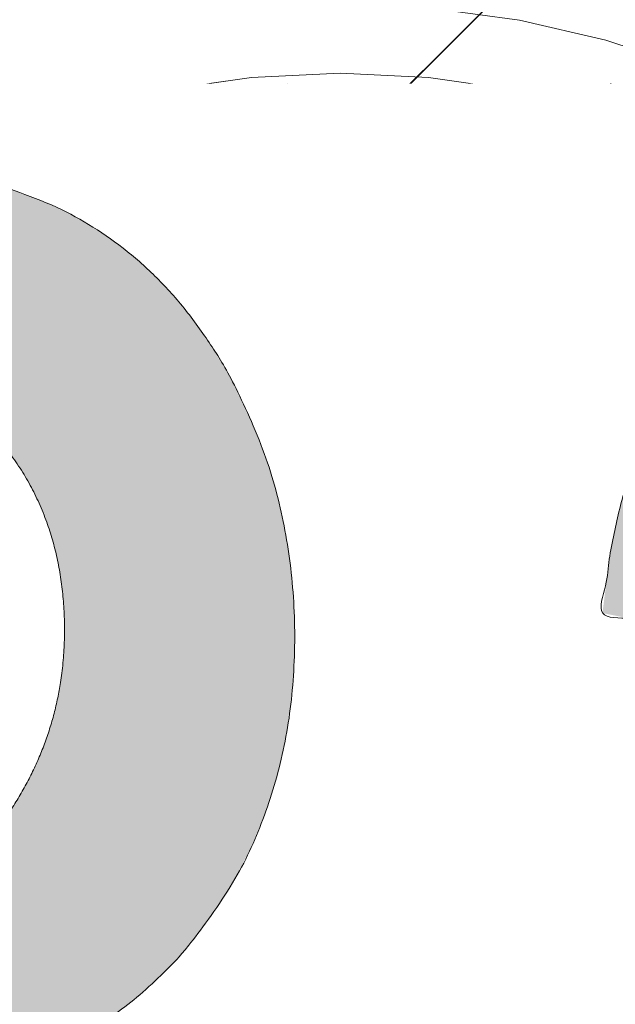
# Model space of a CAD drawing. Header units: inches. Extents: x -416 to -272, y -73 to 47.
# Tile 115 of 206: x -335.204 to -334.312, y -21.799 to -20.325. Entities that reach past the tile are written whole.
import ezdxf

# ---------------------------------------------------------------- set-up
doc = ezdxf.new("R2010")
doc.units = ezdxf.units.IN
doc.header["$LTSCALE"] = 32
doc.header["$MEASUREMENT"] = 0
doc.header["$PDMODE"] = 1
doc.header["$PDSIZE"] = -2
doc.linetypes.add('Dash Style-1', pattern=[0.083328, 0.041656, -0.041672])
for name, color, linetype, lineweight in [('Black', 7, 'Continuous', 18), ('DashLine', 7, 'Continuous', 13), ('DashLineFill', 7, 'Dash Style-1', 13), ('Drawing', 7, 'Continuous', 18), ('Metal-DeskStructure', 7, 'Continuous', 13), ('None', 7, 'Continuous', 18), ('SolidLine', 7, 'Continuous', 15), ('Wood_1-H', 7, 'Continuous', 13)]:
    doc.layers.add(name, color=color, linetype=linetype, lineweight=lineweight)
doc.layers.add('Metal-Leg', color=7, linetype='Continuous', lineweight=18, true_color=0x4c4c4c)
pattern_1 = [(45, (0, 0), (-1.61301565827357, 1.935715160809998), []), (45, (-1.0608, 1.0608), (-0.4723460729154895, 0.4167612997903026), [])]

# ---------------------------------------------------------------- blocks, each defined once
blk = doc.blocks.new('1BRPFY-Leg_Plate (2D)')
at = {"layer": 'DashLineFill', "linetype": 'Continuous', "lineweight": 13}
h = blk.add_hatch(dxfattribs=at)
h.set_pattern_fill('Steel', color=253, style=0, pattern_type=2)
h.set_pattern_definition(pattern_1)
edge = h.paths.add_edge_path()
edge.add_arc((-1.704724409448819, 1.704724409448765), 0.1259842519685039, 90, 180, ccw=False)
edge.add_line((-1.704724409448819, 1.830708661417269), (1.704724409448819, 1.830708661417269))
edge.add_arc((1.704724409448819, 1.704724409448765), 0.1259842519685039, 0, 90, ccw=False)
edge.add_line((1.830708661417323, 1.704724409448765), (1.830708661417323, -1.704724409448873))
edge.add_arc((1.704724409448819, -1.704724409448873), 0.125984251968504, -89.99999999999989, 1.1368683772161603e-13, ccw=False)
edge.add_line((1.704724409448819, -1.830708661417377), (-1.704724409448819, -1.830708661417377))
edge.add_arc((-1.704724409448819, -1.704724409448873), 0.125984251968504, 180, 269.99999999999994, ccw=False)
edge.add_line((-1.830708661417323, -1.704724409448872), (-1.830708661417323, 1.704724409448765))
blk = doc.blocks.new('1BRPX8-Util_Bkt_Lg-F (2D)')
at = {"layer": 'DashLineFill', "linetype": 'Continuous', "lineweight": 13}
h = blk.add_hatch(dxfattribs=at)
h.set_pattern_fill('Steel', color=253, style=0, pattern_type=2)
h.set_pattern_definition(pattern_1)
edge = h.paths.add_edge_path()
edge.add_line((-4.468503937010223, 7.539370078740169), (-2.421259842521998, 7.539370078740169))
edge.add_line((-2.421259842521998, 7.539370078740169), (-2.421259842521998, 7.917322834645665))
edge.add_arc((-2.303149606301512, 7.91732283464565), 0.1181102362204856, 90.0000000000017, 179.9999999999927, ccw=False)
edge.add_line((-2.303149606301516, 8.035433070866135), (2.303149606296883, 8.035433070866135))
edge.add_arc((2.30314960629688, 7.917322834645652), 0.1181102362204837, 6.423306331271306e-12, 89.99999999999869, ccw=False)
edge.add_line((2.421259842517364, 7.917322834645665), (2.421259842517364, 7.539370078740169))
edge.add_line((2.421259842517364, 7.539370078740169), (4.46850393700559, 7.539370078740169))
edge.add_line((4.46850393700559, 7.539370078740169), (4.46850393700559, 7.405511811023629))
edge.add_line((4.46850393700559, 7.405511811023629), (3.129921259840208, 7.405511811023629))
edge.add_line((3.129921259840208, 7.405511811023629), (3.129921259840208, -2.011811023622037))
edge.add_line((3.129921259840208, -2.011811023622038), (4.46850393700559, -2.011811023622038))
edge.add_line((4.46850393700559, -2.011811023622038), (4.46850393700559, -2.145669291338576))
edge.add_line((4.46850393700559, -2.145669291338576), (2.421259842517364, -2.145669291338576))
edge.add_line((2.421259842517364, -2.145669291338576), (2.421259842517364, -2.523622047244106))
edge.add_arc((2.303149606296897, -2.523622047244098), 0.1181102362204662, 269.9999999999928, 359.9999999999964, ccw=False)
edge.add_line((2.303149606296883, -2.641732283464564), (-2.303149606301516, -2.641732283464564))
edge.add_arc((-2.303149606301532, -2.523622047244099), 0.1181102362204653, 180.0000000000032, 270.0000000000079, ccw=False)
edge.add_line((-2.421259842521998, -2.523622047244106), (-2.421259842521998, -2.145669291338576))
edge.add_line((-2.421259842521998, -2.145669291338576), (-4.468503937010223, -2.145669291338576))
edge.add_line((-4.468503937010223, -2.145669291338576), (-4.468503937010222, -2.011811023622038))
edge.add_line((-4.468503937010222, -2.011811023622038), (-3.129921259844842, -2.011811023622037))
edge.add_line((-3.129921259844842, -2.011811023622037), (-3.129921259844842, 7.405511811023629))
edge.add_line((-3.129921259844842, 7.405511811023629), (-4.468503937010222, 7.405511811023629))
edge.add_line((-4.468503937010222, 7.405511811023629), (-4.468503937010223, 7.539370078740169))
at = {"layer": 'SolidLine', "flags": 128}
for points in [[(-0.4952337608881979, 1.104019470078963), (-0.4571237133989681, 1.081177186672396), (-0.4214361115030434, 1.054709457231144), (-0.3885146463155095, 1.024871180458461), (-0.3586763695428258, 0.9919497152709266), (-0.3322086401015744, 0.9562621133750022), (-0.3093663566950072, 0.9181520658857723), (-0.290369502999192, 0.8779865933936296), (-0.2754010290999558, 0.836152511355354), (-0.2646050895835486, 0.7930527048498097), (-0.2580856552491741, 0.7491022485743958), (-0.2559055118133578, 0.704724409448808), (-0.2580856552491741, 0.6603465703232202), (-0.2646050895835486, 0.6163961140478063), (-0.2754010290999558, 0.573296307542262), (-0.290369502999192, 0.5314622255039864), (-0.3093663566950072, 0.4912967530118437), (-0.3322086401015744, 0.4531867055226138), (-0.3586763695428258, 0.4174991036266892), (-0.3885146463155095, 0.3845776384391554), (-0.4214361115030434, 0.3547393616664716), (-0.4571237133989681, 0.3282716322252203), (-0.4952337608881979, 0.3054293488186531)], [(0.4214361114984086, 0.3547393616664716), (0.3885146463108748, 0.3845776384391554), (0.358676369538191, 0.4174991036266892), (0.3322086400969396, 0.4531867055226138), (0.3093663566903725, 0.4912967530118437), (0.2903695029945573, 0.5314622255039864), (0.275401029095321, 0.573296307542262), (0.2646050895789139, 0.6163961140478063), (0.2580856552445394, 0.6603465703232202), (0.2559055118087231, 0.704724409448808), (0.2580856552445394, 0.7491022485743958), (0.2646050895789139, 0.7930527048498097), (0.275401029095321, 0.836152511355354), (0.2903695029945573, 0.8779865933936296), (0.3093663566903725, 0.9181520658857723), (0.3322086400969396, 0.9562621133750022), (0.358676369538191, 0.9919497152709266), (0.3885146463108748, 1.024871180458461), (0.4214361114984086, 1.054709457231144)]]:
    blk.add_lwpolyline(points, dxfattribs=at)
blk = doc.blocks.new('Slate-LegBrace (2D)')
at = {"layer": 'DashLineFill', "linetype": 'Continuous', "lineweight": 13}
h = blk.add_hatch(dxfattribs=at)
h.set_pattern_fill('Steel', color=253, style=0, pattern_type=2)
h.set_pattern_definition(pattern_1)
edge = h.paths.add_edge_path()
edge.add_line((-2.199587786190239, 0.1351515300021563), (-1.374775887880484, 0.1351515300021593))
edge.add_arc((3.774758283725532e-15, 0.01355418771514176), 1.380142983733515, 5.054592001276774, 174.9454079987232, ccw=False)
edge.add_line((1.374775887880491, 0.1351515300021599), (2.199718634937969, 0.1351515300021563))
edge.add_arc((6.542437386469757e-05, 0.01705725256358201), 2.202821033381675, 3.073127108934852, 176.9268728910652)
h = blk.add_hatch(dxfattribs=at)
h.set_pattern_fill('Steel', color=253, style=0, pattern_type=2)
h.set_pattern_definition(pattern_1)
edge = h.paths.add_edge_path()
edge.add_line((-2.191696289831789, 0.2375138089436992), (-1.463739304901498, 0.2375137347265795))
edge.add_arc((6.542437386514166e-05, 0.01704129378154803), 1.480314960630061, 8.565281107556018, 171.4347188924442, ccw=False)
edge.add_line((1.463870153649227, 0.2375137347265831), (2.191827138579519, 0.2375138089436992))
edge.add_line((2.191827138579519, 0.2375138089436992), (2.19971863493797, 0.1351515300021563))
edge.add_line((2.19971863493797, 0.1351515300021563), (1.374775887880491, 0.1351515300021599))
edge.add_arc((3.33066907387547e-15, 0.01355418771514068), 1.380142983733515, 5.054592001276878, 174.9454079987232)
edge.add_line((-1.374775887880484, 0.1351515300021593), (-2.19958778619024, 0.1351515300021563))
edge.add_line((-2.19958778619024, 0.1351515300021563), (-2.191696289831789, 0.2375138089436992))
at = {"layer": 'DashLineFill', "flags": 128}
for points in [[(-2.199587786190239, 0.1351515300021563), (-1.374775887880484, 0.1351515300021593, -0.9154551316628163), (1.374775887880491, 0.1351515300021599), (2.199718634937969, 0.1351515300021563, 0.9477524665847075)], [(-2.191696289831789, 0.2375138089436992), (-1.463739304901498, 0.2375137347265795, -0.8606629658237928), (1.463870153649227, 0.2375137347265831), (2.191827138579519, 0.2375138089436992), (2.19971863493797, 0.1351515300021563), (1.374775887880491, 0.1351515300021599, 0.9154551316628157), (-1.374775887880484, 0.1351515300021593), (-2.19958778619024, 0.1351515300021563)]]:
    blk.add_lwpolyline(points, format="xyb", close=True, dxfattribs=at)
blk = doc.blocks.new('TLLegSleeve (2D)')
at = {"layer": 'DashLineFill', "linetype": 'Continuous', "lineweight": 13}
h = blk.add_hatch(dxfattribs=at)
h.set_pattern_fill('Steel', color=253, style=0, pattern_type=2)
h.set_pattern_definition(pattern_1)
edge = h.paths.add_edge_path()
edge.add_line((1.08267716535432, 1.402343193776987), (1.08267716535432, 2.913385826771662))
edge.add_arc((-1.707523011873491e-13, 2.913385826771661), 1.08267716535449, 4.479377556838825e-14, 180)
edge.add_line((-1.082677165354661, 2.913385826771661), (-1.08267716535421, 1.402343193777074))
edge.add_arc((-1.332267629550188e-15, 2.886579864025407e-15), 1.771653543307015, 127.6698869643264, 412.330113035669)
edge.add_line((1.08267716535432, 1.402343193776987), (1.08267716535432, 1.402343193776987))
edge = h.paths.add_edge_path()
edge.add_arc((1.665334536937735e-15, 2.91338582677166), 0.7480314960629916, 0, 180, ccw=False)
edge.add_arc((1.665334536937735e-15, 2.91338582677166), 0.7480314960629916, 180, 360, ccw=False)
edge = h.paths.add_edge_path()
edge.add_arc((-1.723066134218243e-13, 9.149983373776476e-17), 1.437007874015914, 0, 180, ccw=False)
edge.add_arc((-1.723066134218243e-13, 5.70119602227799e-16), 1.437007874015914, 180, 360, ccw=False)
at = {"layer": 'DashLineFill', "flags": 128}
for points in [[(1.08267716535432, 1.402343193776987), (1.08267716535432, 2.913385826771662, 0.9999999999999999), (-1.082677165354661, 2.913385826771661), (-1.08267716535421, 1.402343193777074, 2.931618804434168), (1.08267716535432, 1.402343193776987)], [(-1.437007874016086, 3.308097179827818e-16, -0.9999999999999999), (1.437007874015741, 3.308097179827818e-16, -0.9999999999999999)]]:
    blk.add_lwpolyline(points, format="xyb", close=True, dxfattribs=at)
blk = doc.blocks.new('Group-47')
at = {"layer": 'SolidLine', "flags": 128}
blk.add_lwpolyline([(7.34251968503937, -8.30708661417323, -0.414213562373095), (9.05511811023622, -6.594488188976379, -0.414213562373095), (10.76771653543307, -8.30708661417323, -0.414213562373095), (9.05511811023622, -10.01968503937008, -0.414213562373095)], format="xyb", close=True, dxfattribs=at)
at = {"layer": 'Wood_1-H', "color": 7}
for name in ['1BRPX8-Util_Bkt_Lg-F (2D)', 'TLLegSleeve (2D)', 'Slate-LegBrace (2D)', '1BRPFY-Leg_Plate (2D)']:
    blk.add_blockref(name, (9.05511811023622, -8.30708661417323), dxfattribs=at)
blk = doc.blocks.new('Group-49')
at = {"layer": 'Metal-DeskStructure', "color": 7, "flags": 128}
blk.add_lwpolyline([(0.8051100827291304, 0.3242076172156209), (0.6569804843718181, -0.1001143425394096), (0.9545622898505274, -0.1001143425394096)], close=True, dxfattribs=at)
at = {"layer": 'Metal-DeskStructure', "color": 7}
blk.add_open_spline([(1.174112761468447, -0.3918349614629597), (1.184693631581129, -0.4210075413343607), (1.168822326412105, -0.4369198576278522), (1.14501536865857, -0.439571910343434), (1.104014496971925, -0.439571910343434), (1.078886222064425, -0.4369198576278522), (1.066982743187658, -0.4329417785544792), (1.060369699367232, -0.4236595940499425), (1.057724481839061, -0.4170294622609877), (1.021353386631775, -0.3010040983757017), (0.9849822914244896, -0.1849787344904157), (0.807093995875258, -0.1849787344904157), (0.6292057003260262, -0.1849787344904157), (0.5941572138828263, -0.2996780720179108), (0.5591087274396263, -0.4143774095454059), (0.5564635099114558, -0.4210075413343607), (0.5498504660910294, -0.4302897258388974), (0.5379469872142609, -0.4369198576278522), (0.5141400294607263, -0.439571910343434), (0.477108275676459, -0.439571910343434), (0.4519787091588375, -0.4355938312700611), (0.4427204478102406, -0.4249856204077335), (0.4427204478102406, -0.4050952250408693), (0.4480108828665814, -0.3905089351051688), (0.5915119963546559, 0.0006630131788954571), (0.7350131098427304, 0.3918349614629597), (0.7376583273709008, 0.3971390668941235), (0.7469165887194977, 0.4037691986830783), (0.7627866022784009, 0.4077472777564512), (0.789238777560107, 0.4090720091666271), (0.8302396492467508, 0.4090720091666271), (0.8580131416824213, 0.4077472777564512), (0.8752070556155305, 0.4037691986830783), (0.8844653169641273, 0.3971390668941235), (0.8871105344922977, 0.3918349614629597), (1.030611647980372, 0), (1.174112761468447, -0.3918349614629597)], degree=2, knots=[0, 0, 0, 0.01595318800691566, 0.02392978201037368, 0.03190637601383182, 0.03938443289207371, 0.04686248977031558, 0.05434054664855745, 0.06181860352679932, 0.06181860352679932, 0.1891978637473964, 0.1891978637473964, 0.3755520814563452, 0.3755520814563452, 0.5011946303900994, 0.5011946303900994, 0.5086726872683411, 0.5161507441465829, 0.5236288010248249, 0.5311068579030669, 0.5385854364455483, 0.5460640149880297, 0.5535425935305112, 0.5610211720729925, 0.5610211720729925, 0.7618481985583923, 0.7618481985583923, 0.7647050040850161, 0.7675618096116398, 0.7704186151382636, 0.7732754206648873, 0.7763226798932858, 0.7793699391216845, 0.7824171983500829, 0.7854644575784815, 0.7854644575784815, 1, 1, 1], dxfattribs=at)
blk = doc.blocks.new('TL14_lower_leg (2D)')
at = {"layer": 'DashLine', "flags": 128}
blk.add_lwpolyline([(-1.377952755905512, -1.783045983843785e-14), (-1.371317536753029, 0.1350629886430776), (-1.351475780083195, 0.2688252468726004), (-1.318618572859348, 0.3999985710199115), (-1.27306234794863, 0.5273196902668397), (-1.215245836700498, 0.6495624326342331), (-1.145725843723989, 0.7655495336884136), (-1.065171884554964, 0.8741639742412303), (-0.9743597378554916, 0.9743597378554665), (-0.8741639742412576, 1.065171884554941), (-0.7655495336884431, 1.14572584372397), (-0.6495624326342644, 1.215245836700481), (-0.5273196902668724, 1.273062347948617), (-0.3999985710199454, 1.318618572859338), (-0.2688252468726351, 1.351475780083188), (-0.135062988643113, 1.371317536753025), (-1.777195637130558e-14, 1.377952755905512), (0.1350629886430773, 1.371317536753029), (0.2688252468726, 1.351475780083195), (0.3999985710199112, 1.318618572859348), (0.5273196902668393, 1.27306234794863)], dxfattribs=at)
at = {"layer": 'Metal-DeskStructure', "color": 7}
blk.add_blockref('Group-49', (0, 0), dxfattribs=at)
blk = doc.blocks.new('Group-50')
at = {"layer": 'DashLineFill', "linetype": 'Continuous', "lineweight": 13}
h = blk.add_hatch(dxfattribs=at)
h.set_pattern_fill('Steel', color=253, style=0, pattern_type=2)
h.set_pattern_definition(pattern_1)
h.paths.add_polyline_path([(-2.066929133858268, 1.397637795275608), (2.066929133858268, 1.397637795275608), (2.066929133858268, 0.1377952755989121), (2.106299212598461, 0.1377952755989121), (2.106299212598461, -0.1377952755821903), (2.066929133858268, -0.1377952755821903), (2.066929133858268, -5.275590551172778), (2.106299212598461, -5.275590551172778), (2.106299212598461, -5.55118110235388), (2.066929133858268, -5.55118110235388), (2.066929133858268, -5.82677165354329), (-2.066929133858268, -5.82677165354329), (-2.066929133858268, -5.55118110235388), (-2.106299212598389, -5.55118110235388), (-2.106299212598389, -5.275590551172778), (-2.066929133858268, -5.275590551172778), (-2.066929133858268, -0.1377952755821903), (-2.106299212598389, -0.1377952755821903), (-2.106299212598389, 0.1377952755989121), (-2.066929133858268, 0.1377952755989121)])
at = {"layer": 'DashLineFill', "flags": 128}
blk.add_lwpolyline([(-2.066929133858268, 1.397637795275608), (2.066929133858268, 1.397637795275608), (2.066929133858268, 0.1377952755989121), (2.106299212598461, 0.1377952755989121), (2.106299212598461, -0.1377952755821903), (2.066929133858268, -0.1377952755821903), (2.066929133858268, -5.275590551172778), (2.106299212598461, -5.275590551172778), (2.106299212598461, -5.55118110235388), (2.066929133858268, -5.55118110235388), (2.066929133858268, -5.82677165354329), (-2.066929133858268, -5.82677165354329), (-2.066929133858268, -5.55118110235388), (-2.106299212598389, -5.55118110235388), (-2.106299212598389, -5.275590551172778), (-2.066929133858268, -5.275590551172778), (-2.066929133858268, -0.1377952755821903), (-2.106299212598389, -0.1377952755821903), (-2.106299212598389, 0.1377952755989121), (-2.066929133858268, 0.1377952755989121)], close=True, dxfattribs=at)
blk = doc.blocks.new('TL14_upper_leg (2D)')
at = {"layer": 'DashLine', "flags": 128}
blk.add_lwpolyline([(-1.22047244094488, 7.47323834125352e-17), (-1.214595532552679, 0.1196272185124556), (-1.197021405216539, 0.2381023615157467), (-1.167919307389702, 0.3542844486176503), (-1.127569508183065, 0.467054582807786), (-1.076360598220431, 0.5753267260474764), (-1.01478574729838, 0.6780581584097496), (-0.9434379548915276, 0.7742595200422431), (-0.8630043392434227, 0.8630043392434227), (-0.7742595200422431, 0.9434379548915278), (-0.6780581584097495, 1.01478574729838), (-0.5753267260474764, 1.076360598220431), (-0.4670545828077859, 1.127569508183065), (-0.3542844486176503, 1.167919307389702), (-0.2381023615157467, 1.197021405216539), (-0.1196272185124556, 1.214595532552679), (0, 1.22047244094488), (0.1196272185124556, 1.214595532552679), (0.2381023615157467, 1.197021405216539), (0.3542844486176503, 1.167919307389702), (0.4670545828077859, 1.127569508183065), (0.5753267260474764, 1.076360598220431)], dxfattribs=at)
at = {"layer": 'Metal-Leg', "linetype": 'Continuous', "lineweight": 5}
blk.add_point((0, 7.161375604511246e-14), dxfattribs=at)
at = {"layer": 'DashLine', "color": 7}
blk.add_blockref('Group-50', (0, 0), dxfattribs=at)
blk = doc.blocks.new('Group-55')
at = {"layer": 'DashLine'}
for p, q in [((0.0001991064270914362, 3.818897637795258), (0.0001991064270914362, 4.055118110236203)), ((-0.117911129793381, 3.700787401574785), (-0.3541316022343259, 3.700787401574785)), ((0.1183093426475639, 3.700787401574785), (0.3545298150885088, 3.700787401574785)), ((0.0001991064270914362, 3.582677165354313), (0.0001991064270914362, 3.346456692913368))]:
    blk.add_line(p, q, dxfattribs=at)
at = {"layer": 'DashLine', "flags": 128}
blk.add_lwpolyline([(-0.2557064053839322, 3.700787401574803), (-0.254474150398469, 3.725870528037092), (-0.2507892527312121, 3.750712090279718), (-0.2446871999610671, 3.775072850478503), (-0.2362267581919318, 3.798718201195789), (-0.2254894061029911, 3.821420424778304), (-0.2125785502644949, 3.842960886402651), (-0.1976185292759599, 3.863132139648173), (-0.180753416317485, 3.881739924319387), (-0.1621456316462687, 3.898605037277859), (-0.1419743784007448, 3.913565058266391), (-0.1204339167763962, 3.926475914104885), (-0.09773169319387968, 3.937213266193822), (-0.07408634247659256, 3.945673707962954), (-0.04972558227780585, 3.951775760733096), (-0.02488402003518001, 3.955460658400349), (0.0001991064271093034, 3.956692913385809), (0.02528223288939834, 3.955460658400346), (0.05012379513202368, 3.951775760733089), (0.07448455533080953, 3.945673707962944), (0.09812990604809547, 3.937213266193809), (0.1208321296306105, 3.926475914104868), (0.1423725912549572, 3.913565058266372), (0.1625438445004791, 3.898605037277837), (0.181151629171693, 3.881739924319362), (0.1980167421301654, 3.863132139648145), (0.2129767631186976, 3.842960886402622), (0.2258876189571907, 3.821420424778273), (0.2366249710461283, 3.798718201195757), (0.2450854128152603, 3.775072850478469), (0.2511874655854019, 3.750712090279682), (0.2548723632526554, 3.725870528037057), (0.2561046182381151, 3.700787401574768), (0.2548723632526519, 3.675704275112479), (0.251187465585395, 3.650862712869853), (0.24508541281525, 3.626501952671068), (0.2366249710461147, 3.602856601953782), (0.2258876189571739, 3.580154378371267), (0.2129767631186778, 3.55861391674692), (0.1980167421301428, 3.538442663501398), (0.1811516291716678, 3.519834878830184), (0.1625438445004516, 3.502969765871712), (0.1423725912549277, 3.488009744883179), (0.1208321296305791, 3.475098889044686), (0.09812990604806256, 3.464361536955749), (0.07448455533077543, 3.455901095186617), (0.05012379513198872, 3.449799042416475), (0.02528223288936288, 3.446114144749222), (0.0001991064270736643, 3.444881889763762), (-0.02488402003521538, 3.446114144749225), (-0.04972558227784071, 3.449799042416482), (-0.07408634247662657, 3.455901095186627), (-0.09773169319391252, 3.464361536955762), (-0.1204339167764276, 3.475098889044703), (-0.1419743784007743, 3.488009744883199), (-0.1621456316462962, 3.502969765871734), (-0.1807534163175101, 3.519834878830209), (-0.1976185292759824, 3.538442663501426), (-0.2125785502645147, 3.558613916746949), (-0.2254894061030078, 3.580154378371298), (-0.2362267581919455, 3.602856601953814), (-0.2446871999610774, 3.626501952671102), (-0.250789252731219, 3.650862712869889), (-0.2544741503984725, 3.675704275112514)], close=True, dxfattribs=at)
blk = doc.blocks.new('1BRPT9-Bracket (2D)')
at = {"layer": 'DashLineFill', "linetype": 'Continuous', "lineweight": 13}
h = blk.add_hatch(dxfattribs=at)
h.set_pattern_fill('Steel', color=253, style=0, pattern_type=2)
h.set_pattern_definition(pattern_1)
edge = h.paths.add_edge_path()
edge.add_line((-2.32206875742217, -8.74015748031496), (-2.32206875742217, 8.740157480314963))
edge.add_line((-2.32206875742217, 8.740157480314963), (1.677931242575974, 8.740157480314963))
edge.add_arc((1.677931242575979, 8.488188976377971), 0.2519685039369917, -3.979039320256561e-12, 90.0000000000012, ccw=False)
edge.add_line((1.929899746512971, 8.488188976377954), (1.929899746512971, 7.480314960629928))
edge.add_line((1.929899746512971, 7.480314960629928), (2.323600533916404, 7.461135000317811))
edge.add_line((2.323600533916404, 7.461135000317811), (2.323600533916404, -7.480314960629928))
edge.add_line((2.323600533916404, -7.480314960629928), (1.929899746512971, -7.480314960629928))
edge.add_line((1.929899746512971, -7.480314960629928), (1.929899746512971, -8.488188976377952))
edge.add_arc((1.677931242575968, -8.488188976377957), 0.2519685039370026, -90.00000000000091, 1.0800249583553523e-12, ccw=False)
edge.add_line((1.677931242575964, -8.74015748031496), (-2.32206875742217, -8.74015748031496))
at = {"layer": 'Metal-DeskStructure', "color": 7}
blk.add_blockref('Group-55', (0, 0), dxfattribs=at)
blk = doc.blocks.new('Group-72')
at = {"layer": 'Metal-DeskStructure', "linetype": 'Continuous', "lineweight": 0, "true_color": 0xff0000}
h = blk.add_hatch(color=1, dxfattribs=at)
h.paths.add_polyline_path([(-1.987219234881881, -1.274606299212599), (-1.987219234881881, 1.274606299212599), (-0.8719385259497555, 1.274606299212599), (-0.7915355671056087, 1.273487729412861), (-0.7161115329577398, 1.270132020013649), (-0.645666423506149, 1.264539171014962), (-0.5802002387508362, 1.256709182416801), (-0.5197129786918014, 1.246642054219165), (-0.4642046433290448, 1.234337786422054), (-0.4136752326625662, 1.219796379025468), (-0.3681247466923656, 1.203017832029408), (-0.3261402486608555, 1.18341340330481), (-0.2863088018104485, 1.160394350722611), (-0.2486304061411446, 1.133960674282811), (-0.2131050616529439, 1.10411237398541), (-0.1797327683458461, 1.070849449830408), (-0.1485135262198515, 1.034171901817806), (-0.1194473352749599, 0.9940797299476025), (-0.09253419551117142, 0.9505729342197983), (-0.06831236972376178, 0.9047532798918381), (-0.04732012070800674, 0.8577225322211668), (-0.02955744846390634, 0.8094806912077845), (-0.01502435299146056, 0.7600277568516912), (-0.003720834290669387, 0.7093637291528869), (0.004353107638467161, 0.6574886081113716), (0.00919747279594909, 0.604402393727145), (0.0108122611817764, 0.5501050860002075), (0.00814617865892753, 0.4809719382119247), (0.000147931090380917, 0.4145973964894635), (-0.01318248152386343, 0.3509814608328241), (-0.03184505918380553, 0.2901241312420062), (-0.05583980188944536, 0.23202540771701), (-0.08516670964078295, 0.1766852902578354), (-0.1198257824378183, 0.1241037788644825), (-0.1598170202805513, 0.0742808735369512), (-0.2053927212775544, 0.02804076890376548), (-0.2568051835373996, -0.01379234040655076), (-0.3140544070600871, -0.05121845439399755), (-0.3771403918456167, -0.08423757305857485), (-0.4460631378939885, -0.1128496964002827), (-0.5208226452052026, -0.137054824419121), (-0.6014189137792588, -0.1568529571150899), (-0.6878519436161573, -0.1722440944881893), (-0.6570364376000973, -0.1878368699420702), (-0.6281048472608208, -0.203396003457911), (-0.6010571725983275, -0.2189214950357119), (-0.5758934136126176, -0.2344133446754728), (-0.552613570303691, -0.2498715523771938), (-0.5312176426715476, -0.2652961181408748), (-0.5117056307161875, -0.2806870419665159), (-0.4940775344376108, -0.2960443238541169), (-0.4592922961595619, -0.3297530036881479), (-0.4249107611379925, -0.3652110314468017), (-0.3909329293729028, -0.4024184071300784), (-0.3573588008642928, -0.4413751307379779), (-0.3241883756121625, -0.4820812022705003), (-0.2914216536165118, -0.5245366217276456), (-0.2590586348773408, -0.5687413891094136), (-0.2270993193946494, -0.6146955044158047), (0.1981284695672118, -1.274606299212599), (-0.199109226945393, -1.274606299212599), (-0.5274503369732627, -0.7707919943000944), (-0.5624626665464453, -0.7177646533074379), (-0.5959106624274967, -0.667950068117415), (-0.627794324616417, -0.6213482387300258), (-0.6581136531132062, -0.57795916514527), (-0.6868686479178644, -0.5377828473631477), (-0.7140593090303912, -0.5008192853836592), (-0.739685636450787, -0.4670684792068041), (-0.7637476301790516, -0.4365304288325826), (-0.7867246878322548, -0.408532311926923), (-0.8090962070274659, -0.3824013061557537), (-0.8308621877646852, -0.3581374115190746), (-0.8520226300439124, -0.3357406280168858), (-0.872577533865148, -0.3152109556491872), (-0.8925268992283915, -0.2965483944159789), (-0.911870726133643, -0.2797529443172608), (-0.9306090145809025, -0.264824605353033), (-0.9490697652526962, -0.2513512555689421), (-0.9675809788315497, -0.2389207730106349), (-0.9861426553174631, -0.2275331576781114), (-1.004754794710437, -0.2171884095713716), (-1.02341739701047, -0.2078865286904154), (-1.042130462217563, -0.1996275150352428), (-1.060893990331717, -0.192411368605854), (-1.07970798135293, -0.1862380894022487), (-1.094812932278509, -0.1829582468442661), (-1.112138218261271, -0.1801157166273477), (-1.131683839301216, -0.1777104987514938), (-1.153449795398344, -0.1757425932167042), (-1.177436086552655, -0.1742120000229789), (-1.203642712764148, -0.173118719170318), (-1.232069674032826, -0.1724627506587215), (-1.262716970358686, -0.1722440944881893), (-1.642731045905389, -0.1722440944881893), (-1.642731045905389, -1.274606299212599)])
h.paths.add_polyline_path([(-1.642731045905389, 0.1033464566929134), (-0.9376065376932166, 0.1033464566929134), (-0.8829223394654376, 0.1041370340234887), (-0.831366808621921, 0.1065087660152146), (-0.7829399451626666, 0.1104616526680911), (-0.7376417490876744, 0.1159956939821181), (-0.6954722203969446, 0.1231108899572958), (-0.656431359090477, 0.131807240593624), (-0.6205191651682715, 0.1420847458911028), (-0.5877356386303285, 0.1539434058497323), (-0.5574584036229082, 0.1675514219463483), (-0.5290650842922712, 0.183076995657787), (-0.5025556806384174, 0.2005201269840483), (-0.477930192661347, 0.2198808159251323), (-0.4551886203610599, 0.2411590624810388), (-0.4343309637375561, 0.2643548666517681), (-0.4153572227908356, 0.2894682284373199), (-0.3982673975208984, 0.3164991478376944), (-0.3831287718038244, 0.3447916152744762), (-0.3700086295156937, 0.3736896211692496), (-0.3589069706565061, 0.4031931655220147), (-0.3498237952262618, 0.4333022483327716), (-0.3427591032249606, 0.4640168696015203), (-0.3377128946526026, 0.4953370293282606), (-0.3346851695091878, 0.5272627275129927), (-0.3336759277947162, 0.5597939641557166), (-0.3356439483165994, 0.6066395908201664), (-0.3415480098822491, 0.6513658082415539), (-0.3513881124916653, 0.693972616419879), (-0.3651642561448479, 0.7344600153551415), (-0.3828764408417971, 0.7728280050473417), (-0.4045246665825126, 0.8090765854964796), (-0.4301089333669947, 0.8432057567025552), (-0.4596292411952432, 0.8752155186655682), (-0.4934051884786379, 0.9042311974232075), (-0.5317563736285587, 0.9293781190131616), (-0.5746827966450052, 0.9506562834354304), (-0.6221844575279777, 0.9680656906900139), (-0.6742613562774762, 0.9816063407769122), (-0.7309134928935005, 0.9912782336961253), (-0.7921408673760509, 0.9970813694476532), (-0.8579434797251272, 0.9990157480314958), (-1.642731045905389, 0.9990157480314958)])
blk.add_hatch(color=1, dxfattribs=at).paths.add_polyline_path([(1.987219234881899, -0.9301181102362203), (1.987219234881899, -1.274606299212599), (0.4025735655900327, -1.274606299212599), (0.4023214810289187, -1.244883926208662), (0.4031795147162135, -1.21546436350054), (0.4051476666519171, -1.186347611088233), (0.4082259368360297, -1.15753366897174), (0.4124143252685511, -1.129022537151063), (0.4177128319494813, -1.1008142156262), (0.4241214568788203, -1.072908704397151), (0.4316402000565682, -1.045306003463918), (0.4455088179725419, -1.000302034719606), (0.4612781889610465, -0.9557186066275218), (0.4789483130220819, -0.9115557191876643), (0.4985191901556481, -0.8678133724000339), (0.5199908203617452, -0.8244915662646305), (0.543363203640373, -0.7815903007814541), (0.5686363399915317, -0.7391095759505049), (0.5958102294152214, -0.6970493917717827), (0.6262305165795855, -0.6545855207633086), (0.6612428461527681, -0.6108937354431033), (0.7008472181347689, -0.5659740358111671), (0.7450436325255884, -0.5198264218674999), (0.793832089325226, -0.4724508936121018), (0.847212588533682, -0.4238474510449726), (0.9051851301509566, -0.3740160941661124), (0.9677497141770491, -0.3229568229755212), (1.064241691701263, -0.2345473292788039), (1.152407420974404, -0.1517895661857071), (1.232246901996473, -0.07468353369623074), (1.303760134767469, -0.003229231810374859), (1.366947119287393, 0.06257333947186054), (1.421807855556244, 0.1227241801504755), (1.468342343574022, 0.1772232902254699), (1.506550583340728, 0.2260706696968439), (1.538467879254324, 0.2720417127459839), (1.566129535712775, 0.3179118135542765), (1.589535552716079, 0.3636809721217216), (1.608685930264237, 0.4093491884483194), (1.623580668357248, 0.4549164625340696), (1.634219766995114, 0.5003827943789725), (1.640603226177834, 0.5457481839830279), (1.642731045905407, 0.5910126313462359), (1.640973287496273, 0.6332243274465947), (1.635700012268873, 0.6737371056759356), (1.626911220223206, 0.7125509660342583), (1.614606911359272, 0.7496659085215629), (1.598787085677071, 0.7850819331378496), (1.579451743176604, 0.8187990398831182), (1.556600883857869, 0.8508172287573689), (1.530234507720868, 0.8811364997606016), (1.501059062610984, 0.9087644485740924), (1.469780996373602, 0.9327086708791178), (1.436400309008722, 0.9529691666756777), (1.400917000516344, 0.9695459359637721), (1.363331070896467, 0.9824389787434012), (1.323642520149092, 0.991648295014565), (1.281851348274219, 0.9971738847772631), (1.237957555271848, 0.9990157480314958), (1.191254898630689, 0.9970140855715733), (1.146957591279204, 0.9910090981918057), (1.105065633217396, 0.981000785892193), (1.065579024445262, 0.9669891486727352), (1.028497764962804, 0.9489741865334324), (0.993821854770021, 0.9269558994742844), (0.9615512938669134, 0.9009342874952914), (0.9316860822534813, 0.8709093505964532), (0.9047981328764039, 0.837352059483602), (0.8814593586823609, 0.8007333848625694), (0.8616697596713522, 0.7610533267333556), (0.8454293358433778, 0.7183118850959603), (0.8327380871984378, 0.6725090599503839), (0.8235960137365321, 0.6236448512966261), (0.8180031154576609, 0.571719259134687), (0.8159593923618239, 0.5167322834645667), (0.4714712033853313, 0.5856299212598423), (0.4819337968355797, 0.6671096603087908), (0.4977117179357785, 0.7436104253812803), (0.5188049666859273, 0.8151322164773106), (0.5452135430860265, 0.8816750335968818), (0.5769374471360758, 0.943238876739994), (0.6139766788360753, 0.9998237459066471), (0.656331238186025, 1.051429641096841), (0.7040011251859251, 1.098056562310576), (0.7564817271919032, 1.139435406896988), (0.8132684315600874, 1.175297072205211), (0.874361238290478, 1.205641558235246), (0.9397601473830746, 1.230468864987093), (1.009465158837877, 1.249778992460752), (1.083476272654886, 1.263571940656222), (1.161793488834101, 1.271847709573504), (1.244416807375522, 1.274606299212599), (1.328024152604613, 1.271486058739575), (1.407140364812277, 1.262125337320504), (1.481765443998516, 1.246524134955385), (1.551899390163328, 1.22468245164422), (1.617542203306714, 1.196600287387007), (1.678693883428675, 1.162277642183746), (1.735354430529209, 1.121714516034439), (1.787523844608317, 1.074910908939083), (1.834327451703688, 1.023481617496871), (1.874890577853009, 0.9690414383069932), (1.909213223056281, 0.9115903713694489), (1.937295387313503, 0.8511284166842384), (1.959137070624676, 0.7876555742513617), (1.9747382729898, 0.7211718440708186), (1.984098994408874, 0.6516772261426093), (1.987219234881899, 0.5791717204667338), (1.986294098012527, 0.5418296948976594), (1.983518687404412, 0.5046222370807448), (1.978893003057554, 0.4675493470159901), (1.972417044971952, 0.4306110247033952), (1.964090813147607, 0.3938072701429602), (1.953914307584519, 0.357138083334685), (1.941887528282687, 0.3206034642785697), (1.928010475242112, 0.2842034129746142), (1.911980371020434, 0.2476351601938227), (1.893494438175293, 0.2105959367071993), (1.87255267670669, 0.173085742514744), (1.849155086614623, 0.1351045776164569), (1.823301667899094, 0.09665244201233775), (1.794992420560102, 0.05772933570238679), (1.764227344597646, 0.0183352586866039), (1.731006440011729, -0.02152978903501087), (1.694017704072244, -0.06341332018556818), (1.651949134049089, -0.1088628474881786), (1.604800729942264, -0.1578783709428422), (1.552572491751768, -0.210459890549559), (1.495264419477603, -0.2666074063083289), (1.432876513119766, -0.3263209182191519), (1.365408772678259, -0.3896004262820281), (1.292861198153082, -0.4564459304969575), (1.229909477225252, -0.5112058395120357), (1.173467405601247, -0.5613736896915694), (1.123534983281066, -0.6069494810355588), (1.080112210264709, -0.6479332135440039), (1.043199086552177, -0.6843248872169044), (1.012795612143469, -0.7161245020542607), (0.9889017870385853, -0.7433320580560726), (0.9715176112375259, -0.76594755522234), (0.9576994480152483, -0.7862922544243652), (0.9445036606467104, -0.8066874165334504), (0.9319302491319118, -0.8271330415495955), (0.9199792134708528, -0.8476291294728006), (0.9086505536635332, -0.8681756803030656), (0.8979442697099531, -0.8887726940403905), (0.8878603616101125, -0.9094201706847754), (0.8783988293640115, -0.9301181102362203)])
at = {"layer": 'Metal-DeskStructure', "color": 7}
for points, knots in [([(-1.987219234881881, -1.274606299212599), (-1.987219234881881, 0), (-1.987219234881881, 1.274606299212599), (-1.429578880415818, 1.274606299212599), (-0.5403688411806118, 1.274606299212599), (-0.1958806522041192, 1.131429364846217), (0.0108122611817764, 0.7697165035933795), (0.0108122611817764, 0.2680552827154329), (-0.330446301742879, -0.1194935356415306), (-0.6878519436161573, -0.1722440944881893), (-0.5608220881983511, -0.2346824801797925), (-0.4940775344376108, -0.2960443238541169), (-0.3541291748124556, -0.4273803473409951), (-0.2270993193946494, -0.6146955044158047), (-0.01448542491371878, -0.9446509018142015), (0.1981284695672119, -1.274606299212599), (-0.0004903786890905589, -1.274606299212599), (-0.199109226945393, -1.274606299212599), (-0.3632797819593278, -1.022699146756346), (-0.5274503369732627, -0.7707919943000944), (-0.6706283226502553, -0.5522571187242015), (-0.856866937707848, -0.3208037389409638), (-1.004351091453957, -0.2088454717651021), (-1.07970798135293, -0.1862380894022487), (-1.13568711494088, -0.1722440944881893), (-1.452724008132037, -0.1722440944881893), (-1.642731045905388, -0.1722440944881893), (-1.642731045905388, -0.7234251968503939), (-1.642731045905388, -1.274606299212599), (-1.814975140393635, -1.274606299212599), (-1.987219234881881, -1.274606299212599)], [0, 0, 0, 0.1376097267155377, 0.1376097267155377, 0.1978139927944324, 0.233611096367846, 0.2694081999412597, 0.3052053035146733, 0.3511799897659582, 0.3971546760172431, 0.3971546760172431, 0.4151671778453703, 0.4151671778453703, 0.4532969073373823, 0.4532969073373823, 0.5194264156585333, 0.5194264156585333, 0.5528882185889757, 0.5528882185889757, 0.6035447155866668, 0.6035447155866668, 0.6475600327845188, 0.6915753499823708, 0.7355906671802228, 0.7355906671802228, 0.7678723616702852, 0.8161582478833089, 0.8161582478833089, 0.9562281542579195, 0.9562281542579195, 1, 1, 1]), ([(1.987219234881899, -0.9301181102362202), (1.987219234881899, -1.102362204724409), (1.987219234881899, -1.274606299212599), (1.194896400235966, -1.274606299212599), (0.4025735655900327, -1.274606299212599), (0.399344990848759, -1.155111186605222), (0.4316402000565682, -1.045306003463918), (0.4833131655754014, -0.8644490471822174), (0.7083072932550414, -0.529649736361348), (0.9677497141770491, -0.3229568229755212), (1.370370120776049, 0.04198461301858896), (1.642731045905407, 0.4101567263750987), (1.642731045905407, 0.7632572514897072), (1.417737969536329, 0.9990157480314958), (1.04633623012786, 0.9990157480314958), (0.8170359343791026, 0.7428029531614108), (0.8159593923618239, 0.5167322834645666), (0.6437152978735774, 0.5511811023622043), (0.4714712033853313, 0.5856299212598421), (0.502690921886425, 0.9215068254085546), (0.9053113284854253, 1.274606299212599), (1.587828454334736, 1.274606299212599), (1.987219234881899, 0.8752155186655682), (1.987219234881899, 0.4295344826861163), (1.868801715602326, 0.138872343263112), (1.593211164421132, -0.1819319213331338), (1.292861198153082, -0.4564459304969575), (1.028035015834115, -0.6846696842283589), (0.915000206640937, -0.8472254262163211), (0.8783988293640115, -0.9301181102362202), (1.432809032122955, -0.9301181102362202), (1.987219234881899, -0.9301181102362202)], [0, 0, 0, 0.0212862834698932, 0.0212862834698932, 0.1192031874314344, 0.1192031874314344, 0.1339760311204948, 0.1339760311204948, 0.1582533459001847, 0.1825306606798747, 0.1825306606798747, 0.2223012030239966, 0.2620717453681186, 0.2999486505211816, 0.3378255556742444, 0.3781971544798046, 0.4185687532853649, 0.4185687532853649, 0.4499368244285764, 0.4499368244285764, 0.5101754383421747, 0.5704140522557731, 0.6314176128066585, 0.692421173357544, 0.7232558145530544, 0.7540904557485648, 0.7849250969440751, 0.7849250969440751, 0.8114174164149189, 0.8379097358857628, 0.8379097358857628, 1, 1, 1]), ([(-1.642731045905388, 0.1033464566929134), (-1.290168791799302, 0.1033464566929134), (-0.7126124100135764, 0.1033464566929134), (-0.4628588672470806, 0.2045403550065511), (-0.3336759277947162, 0.4284579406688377), (-0.3336759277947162, 0.7514152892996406), (-0.5855825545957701, 0.9990157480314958), (-1.250337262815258, 0.9990157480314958), (-1.642731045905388, 0.9990157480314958), (-1.642731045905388, 0.5511811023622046), (-1.642731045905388, 0.1033464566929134)], [0, 0, 0, 0.1307339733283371, 0.2141642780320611, 0.2975945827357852, 0.3810248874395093, 0.5027510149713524, 0.6244771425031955, 0.7998494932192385, 0.7998494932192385, 1, 1, 1])]:
    blk.add_open_spline(points, degree=2, knots=knots, dxfattribs=at)
blk = doc.blocks.new('SlateLegLocator-R2')
at = {"color": 255, "linetype": 'Dash Style-1', "lineweight": 5}
blk.add_wipeout([(-2.106299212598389, 1.3779527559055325), (2.10629921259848, 1.3779527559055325), (2.10629921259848, -5.807086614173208), (-2.106299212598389, -5.807086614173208)], dxfattribs=at).dxf.layer = 'Black'
at = {"layer": 'Black', "linetype": 'Dash Style-1', "lineweight": 5, "flags": 128}
blk.add_lwpolyline([(-2.106299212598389, 1.377952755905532), (2.106299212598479, 1.377952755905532), (2.106299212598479, -5.807086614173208), (-2.106299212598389, -5.807086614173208)], close=True, dxfattribs=at)
at = {"layer": 'Metal-DeskStructure', "color": 7}
blk.add_blockref('Group-72', (0, 0), dxfattribs=at)
blk = doc.blocks.new('Group-74')
at = {"layer": 'None', "color": 7}
for name, p in [('1BRPT9-Bracket (2D)', (8.976377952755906, -12.00787401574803)), ('1BRPFY-Leg_Plate (2D)', (8.976377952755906, -8.30708661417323)), ('TL14_upper_leg (2D)', (8.976377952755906, -8.30708661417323)), ('TL14_lower_leg (2D)', (8.976377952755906, -8.30708661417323))]:
    blk.add_blockref(name, p, dxfattribs=at)
blk.add_blockref('SlateLegLocator-R2', (8.976377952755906, -8.30708661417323), dxfattribs=at)
blk = doc.blocks.new('Group-78')
at = {"layer": 'None'}
blk.add_blockref('Group-47', (0, 0), dxfattribs=at)
blk.add_blockref('Group-74', (0, 0), dxfattribs=at)
blk = doc.blocks.new('SL Credenza Desk (2D)')
at = {"layer": 'None'}
blk.add_blockref('Group-78', (0, 0), dxfattribs=at)
at = {"layer": 'Drawing', "color": 0, "flags": 1}
for tag in ['Tag', 'Catalog', 'Option1', 'Option2', 'Option3', 'Option4', 'Option5', 'Option6', 'Option7', 'Option8', 'Option9', 'Option10', 'Option11', 'Option12', 'Custom', 'FinishGroup', 'Discount', 'Item2', 'Item3', 'Item6', 'Item9', 'Item10', 'Item12', 'Item13', 'Item16', 'Item19', 'Item20', 'Item21', 'Item22', 'Item23', 'Item24', 'Item25', 'Item8', 'Item18', 'Item1', 'Item4', 'Item5', 'Item7', 'Item11', 'Item14', 'Item15', 'Item17']:
    blk.add_attdef(tag, (15.71916659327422, -28.99901361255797), '', height=0.007086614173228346, dxfattribs=at)
blk = doc.blocks.new('Group-79')
at = {"layer": 'Drawing'}
blk.add_blockref('SL Credenza Desk (2D)', (15.67979651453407, 1.485347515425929), dxfattribs=at)
at = {"layer": 'Drawing', "color": 0, "flags": 1}
for tag in ['Tag', 'Catalog', 'Option1', 'Option2', 'Option3', 'Option4', 'Option5', 'Option6', 'Option7', 'Option8', 'Option9', 'Option10', 'Option11', 'Option12', 'Custom', 'FinishGroup', 'Discount', 'Item2', 'Item3', 'Item6', 'Item9', 'Item10', 'Item12', 'Item13', 'Item16', 'Item19', 'Item20', 'Item21', 'Item22', 'Item23', 'Item24', 'Item25', 'Item8', 'Item18', 'Item1', 'Item4', 'Item5', 'Item7', 'Item11', 'Item14', 'Item15', 'Item17']:
    blk.add_attdef(tag, (15.71916659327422, -28.99901361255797), '', height=0.007086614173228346, dxfattribs=at)

msp = doc.modelspace()

# ---------------------------------------------------------------- block references
at = {"layer": 'Drawing', "color": 7}
msp.add_blockref('Group-79', (-359.4593240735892, -14.97747349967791), dxfattribs=at)

doc.saveas('drawing.dxf')
